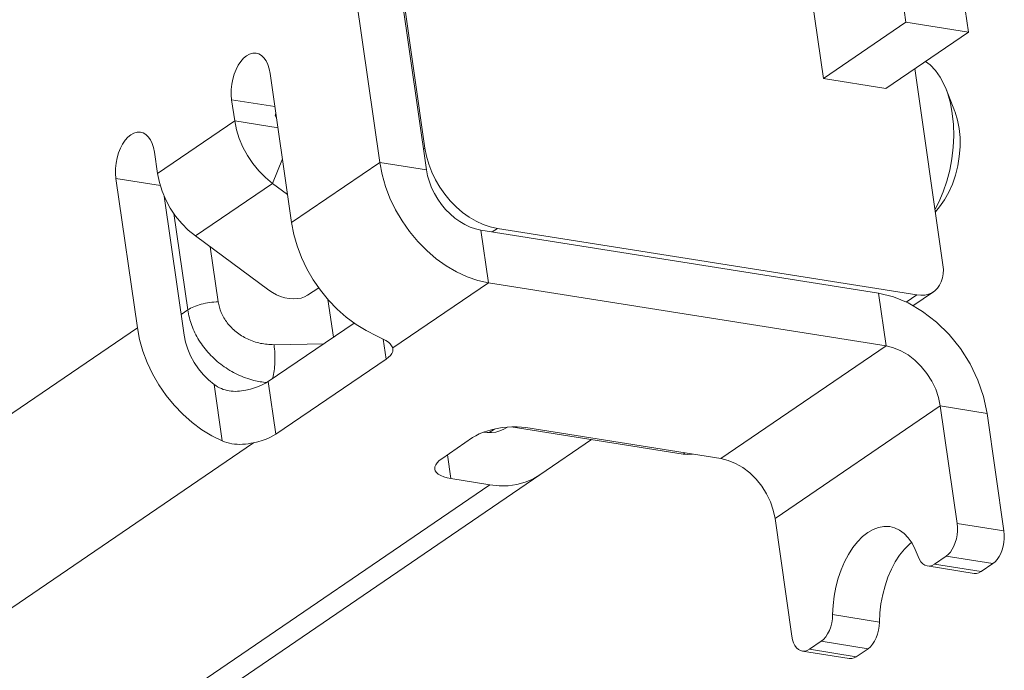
# Model space of a CAD drawing. Header units: inches. Extents: x -964.6 to -898.3, y 1271 to 1317.9.
# Tile 6 of 13: x -934.9 to -930, y 1277 to 1280.3. Entities that reach past the tile are written whole.
import ezdxf

# ---------------------------------------------------------------- set-up
doc = ezdxf.new("R2010")
doc.units = ezdxf.units.IN
doc.header["$MEASUREMENT"] = 0
doc.layers.add('实体线', color=2, linetype='Continuous')

msp = doc.modelspace()

# ---------------------------------------------------------------- linework, layer by layer
at = {"layer": '实体线', "lineweight": 15}
for p, q in [((-932.9033, 1279.6439), (-933.6619, 1284.9393)), ((-933.3907, 1281.4021), (-933.1286, 1279.5727)), ((-933.1575, 1281.365), (-932.8954, 1279.5357)), ((-930.9962, 1280.5428), (-930.9172, 1279.9915)), ((-930.5473, 1280.5655), (-930.5053, 1280.2724)), ((-930.1944, 1280.223), (-930.2364, 1280.5161)), ((-930.9172, 1279.9915), (-930.5053, 1280.2724)), ((-930.5053, 1280.2724), (-930.1944, 1280.223)), ((-930.6063, 1279.9421), (-930.1944, 1280.223)), ((-933.568, 1279.2731), (-933.6746, 1280.0171)), ((-930.3208, 1279.0628), (-930.4609, 1280.0412)), ((-930.9172, 1279.9915), (-930.6063, 1279.9421)), ((-930.3056, 1279.9388), (-930.262, 1279.8275)), ((-933.8668, 1279.886), (-933.8516, 1279.7802)), ((-933.8668, 1279.886), (-933.6509, 1279.8518)), ((-933.6461, 1279.8186), (-933.6505, 1279.8078)), ((-933.6505, 1279.8078), (-933.6428, 1279.7951)), ((-933.645, 1279.8107), (-933.65, 1279.8072)), ((-933.8516, 1279.7802), (-934.2361, 1279.5181)), ((-933.8516, 1279.7802), (-933.6357, 1279.746)), ((-934.2512, 1279.6239), (-934.2361, 1279.5181)), ((-932.9103, 1279.6391), (-932.9033, 1279.6439)), ((-933.6627, 1279.4688), (-933.6135, 1279.5909)), ((-933.1286, 1279.5727), (-933.568, 1279.2731)), ((-933.1286, 1279.5727), (-932.8954, 1279.5357)), ((-932.8844, 1279.5647), (-932.8693, 1279.5255)), ((-934.3369, 1278.7488), (-934.4434, 1279.4928)), ((-934.4434, 1279.4928), (-934.2221, 1279.4577)), ((-933.6627, 1279.4688), (-934.0471, 1279.2066)), ((-933.6627, 1279.4688), (-933.5881, 1279.4136)), ((-934.1037, 1278.7118), (-934.203, 1279.4053)), ((-934.1547, 1279.3189), (-934.0858, 1278.8376)), ((-930.3586, 1279.3268), (-930.3374, 1279.3525)), ((-932.587, 1278.9735), (-932.6246, 1279.2361)), ((-930.6424, 1278.9214), (-932.6246, 1279.2361)), ((-932.5677, 1279.227), (-932.5422, 1279.2444)), ((-930.4512, 1278.9124), (-932.5422, 1279.2444)), ((-934.0471, 1279.2066), (-933.6816, 1278.9362)), ((-933.9734, 1279.152), (-933.9341, 1278.8781)), ((-932.587, 1278.9735), (-933.0635, 1278.6485)), ((-930.6048, 1278.6588), (-932.587, 1278.9735)), ((-933.433, 1278.9488), (-933.4889, 1278.9107)), ((-930.3681, 1278.9289), (-930.4708, 1278.8588)), ((-933.3866, 1278.8898), (-933.3598, 1278.7021)), ((-930.6048, 1278.6588), (-930.6424, 1278.9214)), ((-930.5037, 1278.8766), (-930.4512, 1278.9124)), ((-934.1185, 1278.8153), (-934.0858, 1278.8376)), ((-934.3369, 1278.7488), (-937.9615, 1276.2771)), ((-933.6841, 1278.4809), (-933.2566, 1278.7724)), ((-933.1116, 1278.6927), (-933.0973, 1278.5928)), ((-933.6556, 1278.6645), (-933.4074, 1278.6696)), ((-933.0628, 1278.6447), (-933.0635, 1278.6485)), ((-930.6048, 1278.6588), (-931.4286, 1278.0971)), ((-933.0973, 1278.5928), (-933.6465, 1278.2183)), ((-933.6465, 1278.2183), (-933.6841, 1278.4809)), ((-933.9142, 1278.1848), (-933.9545, 1278.4659)), ((-930.334, 1278.3592), (-931.1577, 1277.7975)), ((-930.334, 1278.3592), (-930.1007, 1278.3222)), ((-930.25, 1277.7728), (-930.334, 1278.3592)), ((-930.0167, 1277.7357), (-930.1007, 1278.3222)), ((-932.5828, 1278.2261), (-932.5572, 1278.2436)), ((-932.4923, 1278.253), (-932.4922, 1278.2531)), ((-931.6155, 1278.1185), (-932.4736, 1278.2547)), ((-931.4286, 1278.0971), (-932.4002, 1278.2513)), ((-932.6656, 1278.2011), (-932.8193, 1278.0962)), ((-932.3301, 1278.0151), (-932.0726, 1278.1911)), ((-933.758, 1278.175), (-937.4199, 1275.6779)), ((-932.7907, 1278.1157), (-932.7737, 1277.9967)), ((-931.6155, 1278.1185), (-931.6057, 1278.1252)), ((-933.8513, 1276.9777), (-932.3298, 1278.0153)), ((-932.7737, 1277.9967), (-932.5793, 1277.9658)), ((-932.5793, 1277.9658), (-934.1006, 1276.9285)), ((-931.0737, 1277.211), (-931.1577, 1277.7975)), ((-930.0167, 1277.7357), (-930.25, 1277.7728)), ((-930.305, 1277.6103), (-930.3634, 1277.5705)), ((-930.0718, 1277.5733), (-930.305, 1277.6103)), ((-930.166, 1277.524), (-930.3992, 1277.5611)), ((-930.3634, 1277.5705), (-930.1302, 1277.5335)), ((-930.0718, 1277.5733), (-930.1302, 1277.5335)), ((-930.8708, 1277.3188), (-930.6376, 1277.2817)), ((-930.9277, 1277.1857), (-930.986, 1277.1459)), ((-930.9277, 1277.1857), (-930.6945, 1277.1487)), ((-930.7887, 1277.0994), (-931.0219, 1277.1364)), ((-930.7528, 1277.1089), (-930.986, 1277.1459)), ((-930.6945, 1277.1487), (-930.7528, 1277.1089))]:
    msp.add_line(p, q, dxfattribs=at)
for points in [[(-933.8668, 1279.886), (-933.869, 1279.9111), (-933.8689, 1279.9366), (-933.8662, 1279.9627), (-933.8613, 1279.9886), (-933.8541, 1280.0135), (-933.8449, 1280.037), (-933.8338, 1280.0583), (-933.8212, 1280.077), (-933.8074, 1280.0926), (-933.7926, 1280.1047), (-933.7773, 1280.1131), (-933.7618, 1280.1175), (-933.7466, 1280.1178), (-933.7443, 1280.1175)], [(-933.7443, 1280.1175), (-933.7319, 1280.114), (-933.7182, 1280.1062), (-933.7058, 1280.0946), (-933.695, 1280.0795), (-933.686, 1280.0612), (-933.6793, 1280.0405), (-933.6746, 1280.0171)], [(-930.4082, 1280.0772), (-930.385, 1280.06), (-930.3586, 1280.0323), (-930.335, 1279.9988), (-930.3145, 1279.9599), (-930.3056, 1279.9388)], [(-930.3056, 1279.9388), (-930.2974, 1279.9161), (-930.284, 1279.8682), (-930.2744, 1279.8168), (-930.2689, 1279.7627), (-930.2674, 1279.7067), (-930.27, 1279.6495), (-930.2767, 1279.592), (-930.2874, 1279.5351), (-930.3019, 1279.4795), (-930.32, 1279.4262), (-930.3414, 1279.3758), (-930.3604, 1279.3395)], [(-930.2621, 1279.8275), (-930.2604, 1279.8231), (-930.2484, 1279.7844), (-930.2402, 1279.7421), (-930.2359, 1279.6972), (-930.2356, 1279.6505), (-930.2393, 1279.603), (-930.247, 1279.5557), (-930.2584, 1279.5095), (-930.2734, 1279.4654), (-930.2916, 1279.4242), (-930.3127, 1279.3869), (-930.3374, 1279.3525)], [(-933.8516, 1279.7802), (-933.8427, 1279.736), (-933.8292, 1279.6925), (-933.8109, 1279.6494), (-933.7882, 1279.6077), (-933.7616, 1279.5681), (-933.7315, 1279.5314), (-933.6986, 1279.4984), (-933.6627, 1279.4688)], [(-934.4434, 1279.4928), (-934.4457, 1279.5179), (-934.4455, 1279.5434), (-934.4429, 1279.5695), (-934.438, 1279.5954), (-934.4308, 1279.6203), (-934.4216, 1279.6437), (-934.4105, 1279.665), (-934.3979, 1279.6838), (-934.384, 1279.6994), (-934.3693, 1279.7115), (-934.354, 1279.7199), (-934.3385, 1279.7243), (-934.3232, 1279.7245), (-934.321, 1279.7242)], [(-934.321, 1279.7242), (-934.3086, 1279.7208), (-934.2949, 1279.713), (-934.2825, 1279.7014), (-934.2717, 1279.6863), (-934.2627, 1279.668), (-934.2559, 1279.6473), (-934.2512, 1279.6239)], [(-932.9033, 1279.6439), (-932.8957, 1279.6041), (-932.8844, 1279.5647)], [(-933.1286, 1279.5727), (-933.1172, 1279.5131), (-933.1002, 1279.454), (-933.0776, 1279.3951), (-933.0498, 1279.3375), (-933.0171, 1279.282), (-932.98, 1279.2291), (-932.9388, 1279.1797), (-932.8942, 1279.1342), (-932.8467, 1279.0934), (-932.7968, 1279.0576), (-932.7453, 1279.0275), (-932.6927, 1279.0031), (-932.64, 1278.9852), (-932.587, 1278.9735)], [(-934.2361, 1279.5181), (-934.2272, 1279.4739), (-934.2136, 1279.4304), (-934.1953, 1279.3872), (-934.1727, 1279.3455), (-934.146, 1279.306), (-934.1159, 1279.2692), (-934.083, 1279.2362), (-934.0471, 1279.2066)], [(-932.8954, 1279.5357), (-932.8897, 1279.5059), (-932.8812, 1279.4763), (-932.8699, 1279.4469), (-932.856, 1279.4181), (-932.8397, 1279.3903), (-932.8211, 1279.3639), (-932.8005, 1279.3392), (-932.7782, 1279.3165), (-932.7544, 1279.296), (-932.7295, 1279.2782), (-932.7037, 1279.2631), (-932.6775, 1279.2509), (-932.6511, 1279.2419), (-932.6246, 1279.2361)], [(-932.8693, 1279.5255), (-932.8508, 1279.4871), (-932.829, 1279.45), (-932.8042, 1279.4147), (-932.7768, 1279.3818), (-932.7471, 1279.3516), (-932.7154, 1279.3243), (-932.6821, 1279.3004), (-932.6477, 1279.2803), (-932.6127, 1279.2642)], [(-933.568, 1279.2731), (-933.5568, 1279.2147), (-933.5404, 1279.1569), (-933.5185, 1279.0992), (-933.4917, 1279.0427), (-933.4601, 1278.9881), (-933.4242, 1278.936), (-933.3845, 1278.8871), (-933.3413, 1278.842), (-933.2952, 1278.8012), (-933.2468, 1278.7651), (-933.1969, 1278.7345), (-933.1453, 1278.7091)], [(-932.6127, 1279.2642), (-932.5776, 1279.2522), (-932.5422, 1279.2444)], [(-930.3208, 1279.0628), (-930.3189, 1279.04), (-930.3196, 1279.0183), (-930.323, 1278.9977), (-930.3291, 1278.9786), (-930.3377, 1278.9614), (-930.3486, 1278.9462), (-930.3617, 1278.9336), (-930.3681, 1278.9288)], [(-933.6816, 1278.9362), (-933.6631, 1278.924), (-933.6435, 1278.9137), (-933.6225, 1278.9052), (-933.601, 1278.8989), (-933.5795, 1278.8949), (-933.5584, 1278.8933), (-933.5383, 1278.8941), (-933.5198, 1278.8973), (-933.5034, 1278.9028), (-933.4889, 1278.9107)], [(-930.3681, 1278.9288), (-930.3768, 1278.9235), (-930.3936, 1278.9163), (-930.4118, 1278.912), (-930.4309, 1278.9107), (-930.4512, 1278.9124)], [(-930.1007, 1278.3222), (-930.1186, 1278.4063), (-930.1468, 1278.4881), (-930.1858, 1278.5686), (-930.234, 1278.645), (-930.2906, 1278.7151), (-930.3539, 1278.7776), (-930.4225, 1278.8304), (-930.4946, 1278.8728), (-930.5676, 1278.9029), (-930.6424, 1278.9214)], [(-934.3369, 1278.7488), (-934.3257, 1278.6904), (-934.3093, 1278.6326), (-934.2874, 1278.5749), (-934.2606, 1278.5184), (-934.229, 1278.4638), (-934.1931, 1278.4117), (-934.1533, 1278.3628), (-934.1102, 1278.3177), (-934.0641, 1278.2769), (-934.0157, 1278.2408), (-933.9658, 1278.2102), (-933.9142, 1278.1848)], [(-934.1037, 1278.7118), (-934.0967, 1278.6769), (-934.086, 1278.6426), (-934.0715, 1278.6085), (-934.0536, 1278.5755), (-934.0326, 1278.5443), (-934.0088, 1278.5153), (-933.9828, 1278.4892), (-933.9545, 1278.4659)], [(-933.0973, 1278.5928), (-933.0852, 1278.6021), (-933.0756, 1278.6114), (-933.0686, 1278.6209), (-933.0641, 1278.6303), (-933.0625, 1278.6395), (-933.0628, 1278.6447)], [(-930.334, 1278.3592), (-930.3429, 1278.4012), (-930.357, 1278.4422), (-930.3765, 1278.4824), (-930.4006, 1278.5206), (-930.4289, 1278.5557), (-930.4605, 1278.5869), (-930.4948, 1278.6133), (-930.5309, 1278.6345), (-930.5674, 1278.6496), (-930.6048, 1278.6588)], [(-933.6841, 1278.4809), (-933.6986, 1278.472), (-933.7148, 1278.4638), (-933.733, 1278.456), (-933.7527, 1278.449), (-933.7736, 1278.4429), (-933.7957, 1278.4375)], [(-932.6656, 1278.2011), (-932.6501, 1278.2106), (-932.6323, 1278.2194), (-932.6119, 1278.2278), (-932.5898, 1278.2353), (-932.5665, 1278.2416), (-932.5424, 1278.2468), (-932.5177, 1278.2509), (-932.4928, 1278.2536), (-932.4678, 1278.255), (-932.4436, 1278.2551), (-932.4212, 1278.2539), (-932.4002, 1278.2513)], [(-932.6117, 1278.2279), (-932.5938, 1278.226), (-932.5715, 1278.2263), (-932.5499, 1278.2292), (-932.5294, 1278.2346), (-932.5101, 1278.2426), (-932.4923, 1278.253)], [(-933.6465, 1278.2183), (-933.661, 1278.2095), (-933.6772, 1278.2012), (-933.6954, 1278.1935), (-933.7151, 1278.1864), (-933.736, 1278.1803), (-933.758, 1278.175)], [(-932.8539, 1278.0443), (-932.8541, 1278.0455), (-932.8534, 1278.0555), (-932.8494, 1278.0658), (-932.8422, 1278.0763), (-932.8322, 1278.0864), (-932.8193, 1278.0962)], [(-931.57, 1278.1195), (-931.5761, 1278.1181), (-931.5952, 1278.1168), (-931.6155, 1278.1185)], [(-931.1577, 1277.7975), (-931.1667, 1277.8395), (-931.1808, 1277.8804), (-931.2003, 1277.9207), (-931.2244, 1277.9589), (-931.2527, 1277.9939), (-931.2843, 1278.0252), (-931.3186, 1278.0516), (-931.3547, 1278.0728), (-931.3912, 1278.0878), (-931.4286, 1278.0971)], [(-932.7737, 1277.9967), (-932.7929, 1278.0005), (-932.8098, 1278.0055), (-932.8246, 1278.0118), (-932.8368, 1278.0191), (-932.8457, 1278.0272), (-932.8515, 1278.0361), (-932.8539, 1278.0443)], [(-932.5793, 1277.9658), (-932.5331, 1277.9611), (-932.4885, 1277.9615), (-932.4453, 1277.9673), (-932.4042, 1277.9783), (-932.3657, 1277.9942), (-932.3301, 1278.0151)], [(-930.5853, 1277.7573), (-930.5884, 1277.7578), (-930.6149, 1277.7586), (-930.6419, 1277.7538), (-930.669, 1277.7437), (-930.6957, 1277.7282), (-930.7217, 1277.7077), (-930.7466, 1277.6824), (-930.77, 1277.6528), (-930.7916, 1277.6191), (-930.8112, 1277.582), (-930.8283, 1277.542), (-930.8428, 1277.4996), (-930.8544, 1277.4554), (-930.8631, 1277.4101), (-930.8685, 1277.3646), (-930.8708, 1277.3188)], [(-930.4449, 1277.6092), (-930.4588, 1277.6441), (-930.4751, 1277.6747), (-930.494, 1277.7012), (-930.5151, 1277.723), (-930.5381, 1277.7399), (-930.5626, 1277.7515), (-930.5853, 1277.7573)], [(-930.305, 1277.6103), (-930.294, 1277.6194), (-930.2839, 1277.6308), (-930.2745, 1277.6448), (-930.2662, 1277.6607), (-930.2594, 1277.678), (-930.254, 1277.6965), (-930.2504, 1277.7159), (-930.2484, 1277.7354), (-930.2483, 1277.7543), (-930.25, 1277.7728)], [(-930.0167, 1277.7357), (-930.0151, 1277.7173), (-930.0152, 1277.6984), (-930.0171, 1277.6789), (-930.0208, 1277.6595), (-930.0261, 1277.641), (-930.033, 1277.6236), (-930.0413, 1277.6077), (-930.0507, 1277.5938), (-930.0608, 1277.5823), (-930.0718, 1277.5733)], [(-930.4781, 1277.6789), (-930.4885, 1277.6707), (-930.5134, 1277.6454), (-930.5368, 1277.6158), (-930.5584, 1277.5821), (-930.578, 1277.545), (-930.5951, 1277.505), (-930.6096, 1277.4625), (-930.6212, 1277.4183), (-930.6299, 1277.3731), (-930.6353, 1277.3276), (-930.6376, 1277.2817)], [(-930.4449, 1277.6092), (-930.4384, 1277.5939), (-930.4305, 1277.5813), (-930.4211, 1277.5715), (-930.4107, 1277.5646), (-930.3992, 1277.5611)], [(-930.3992, 1277.5611), (-930.3874, 1277.5609), (-930.3755, 1277.564), (-930.3634, 1277.5705)], [(-930.166, 1277.5241), (-930.1542, 1277.5239), (-930.1423, 1277.527), (-930.1302, 1277.5335)], [(-930.9277, 1277.1857), (-930.9161, 1277.1954), (-930.9054, 1277.2077), (-930.8957, 1277.2226), (-930.8873, 1277.2396), (-930.8805, 1277.2582), (-930.8753, 1277.278), (-930.8721, 1277.2981), (-930.8708, 1277.3188)], [(-930.6945, 1277.1487), (-930.6828, 1277.1584), (-930.6722, 1277.1706), (-930.6625, 1277.1856), (-930.6541, 1277.2026), (-930.6473, 1277.2212), (-930.6421, 1277.241), (-930.6389, 1277.2611), (-930.6376, 1277.2817)], [(-931.0737, 1277.211), (-931.0703, 1277.1937), (-931.0653, 1277.1784), (-931.0586, 1277.1648), (-931.0505, 1277.1534), (-931.0413, 1277.1448), (-931.0312, 1277.139), (-931.0219, 1277.1365)], [(-931.0219, 1277.1365), (-931.0202, 1277.1363), (-931.0088, 1277.1365), (-930.9974, 1277.1397), (-930.986, 1277.1459)], [(-930.7528, 1277.1089), (-930.7642, 1277.1027), (-930.7756, 1277.0994), (-930.787, 1277.0992), (-930.7887, 1277.0995)]]:
    msp.add_lwpolyline(points, dxfattribs=at)
for points in [[(-934.0858, 1278.8376), (-934.0561, 1278.8534), (-934.0186, 1278.8661), (-933.9767, 1278.8746), (-933.9341, 1278.8781)], [(-933.9341, 1278.8781), (-933.9188, 1278.8245), (-933.8885, 1278.7734), (-933.8442, 1278.7285), (-933.7881, 1278.6934), (-933.7235, 1278.6712), (-933.6556, 1278.6645)], [(-934.0858, 1278.8376), (-934.066, 1278.7608), (-934.0296, 1278.6869), (-933.9777, 1278.6191), (-933.9126, 1278.561), (-933.8373, 1278.5158), (-933.7556, 1278.4862), (-933.6923, 1278.4754)], [(-933.0635, 1278.6485), (-933.0772, 1278.6691), (-933.1051, 1278.6892), (-933.1453, 1278.7091)], [(-933.6556, 1278.6645), (-933.6515, 1278.621), (-933.6513, 1278.576), (-933.6549, 1278.5339), (-933.662, 1278.4988)], [(-933.7957, 1278.4375), (-933.8382, 1278.432), (-933.8793, 1278.4344), (-933.9182, 1278.4453), (-933.9545, 1278.4659)], [(-933.758, 1278.175), (-933.8122, 1278.1679), (-933.8654, 1278.1708), (-933.9142, 1278.1848)]]:
    msp.add_spline(points, degree=3, dxfattribs=at)

doc.saveas('drawing.dxf')
